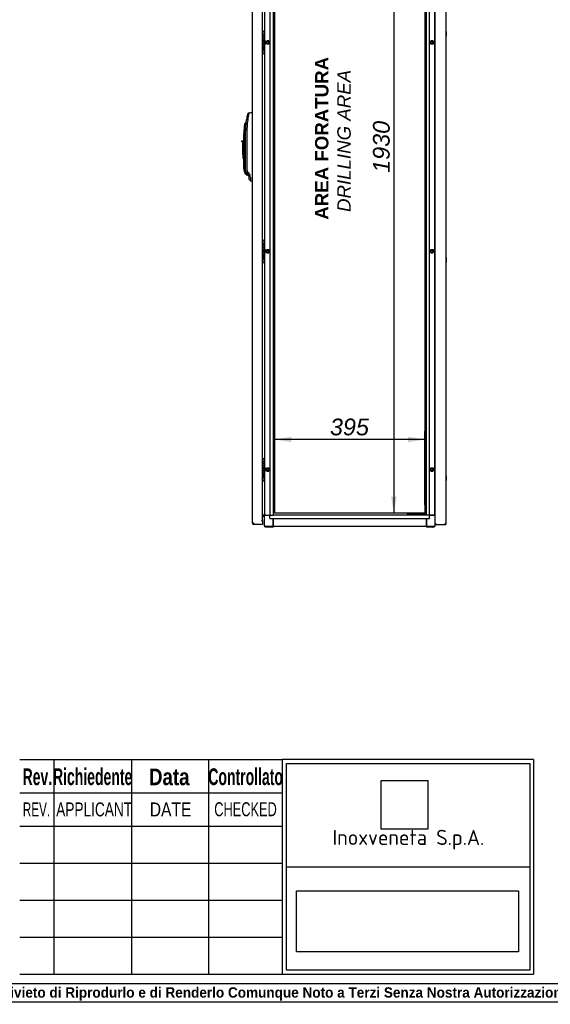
# Model space of a CAD drawing. Extents: x -15 to 412, y 11 to 308.
# Tile 2 of 10: x 115 to 203, y 11 to 173. Entities that reach past the tile are written whole.
import ezdxf
from ezdxf.lldxf.tags import DXFTag

# ---------------------------------------------------------------- set-up
doc = ezdxf.new("R2010")
doc.units = 0
doc.layers.get('0').update_dxf_attribs({"linetype": 'CONTINUOUS'})
for name, color, linetype in [('_TRANSLATION', 7, 'CONTINUOUS'), ('AE00198_03', 7, 'CONTINUOUS'), ('AE00219_00', 7, 'CONTINUOUS'), ('AE00219_03', 7, 'CONTINUOUS'), ('AE00368_00', 7, 'CONTINUOUS'), ('AE00500_10', 7, 'CONTINUOUS'), ('AE00992_10', 7, 'CONTINUOUS'), ('DEFAULT', 7, 'CONTINUOUS'), ('DV2__TRANSLATION', 7, 'CONTINUOUS'), ('F0000000_27', 7, 'CONTINUOUS'), ('F0000000_28', 7, 'CONTINUOUS'), ('F0000001_24', 7, 'CONTINUOUS'), ('M0000000_06', 7, 'CONTINUOUS'), ('M0000000_14', 7, 'CONTINUOUS'), ('M0000000_44', 7, 'CONTINUOUS'), ('M0000000_53', 7, 'CONTINUOUS'), ('M0000000_56', 7, 'CONTINUOUS')]:
    doc.layers.add(name, color=color, linetype=linetype)
doc.styles.add('SEACAD_ARIAL', font='arial.ttf')
doc.styles.add('SEACAD_ARIAL_NARROW', font='ARIALN.TTF', dxfattribs={"width": 0.8})
doc.styles.add('SEACAD_ARIALB', font='arialbd.ttf', dxfattribs={"width": 0.9})
doc.styles.add('SEACAD_ARIALI', font='ariali.ttf')
tags = doc.linetypes.add('CENTER2', pattern=[28.575, 19.05, -3.175, 3.175, -3.175]).pattern_tags.tags
tags[10:11] = [DXFTag(74, 4), DXFTag(75, 0), DXFTag(340, '0'), DXFTag(46, 0.0), DXFTag(50, 0.0), DXFTag(44, 0.0), DXFTag(45, 0.0)]
tags[8:9] = [DXFTag(74, 4), DXFTag(75, 0), DXFTag(340, '0'), DXFTag(46, 0.0), DXFTag(50, 0.0), DXFTag(44, 0.0), DXFTag(45, 0.0)]
tags[6:7] = [DXFTag(74, 4), DXFTag(75, 0), DXFTag(340, '0'), DXFTag(46, 0.0), DXFTag(50, 0.0), DXFTag(44, 0.0), DXFTag(45, 0.0)]
tags[4:5] = [DXFTag(74, 4), DXFTag(75, 0), DXFTag(340, '0'), DXFTag(46, 0.0), DXFTag(50, 0.0), DXFTag(44, 0.0), DXFTag(45, 0.0)]
doc.dimstyles.new('ISO', dxfattribs={"dimtxt": 2.75, "dimasz": 2.75, "dimexe": 1.375, "dimexo": 1.375, "dimgap": 0.6875, "dimtad": 1, "dimdec": 1, "dimlfac": 16, "dimtxsty": 'SEACAD_ARIAL', "dimblk1": '_SE_FILLED', "dimblk2": '_SE_FILLED', "dimsah": 1, "dimcen": 1.375, "dimazin": 3, "dimtfac": 0.7, "dimtdec": 3, "dimtmove": 0, "dimatfit": 3})
picture_1 = doc.add_image_def('image1.jpg', size_in_pixel=(55, 57))
picture_2 = doc.add_image_def('image2.bmp', size_in_pixel=(138, 38))

# ---------------------------------------------------------------- blocks, each defined once
blk = doc.blocks.new('SE1')
at = {"layer": 'AE00198_03', "color": 7, "linetype": 'CONTINUOUS'}
for p, q in [((155.37, 170.63), (155.37, 170.17)), ((155.41, 170.63), (155.37, 170.63)), ((155.37, 167.61), (155.37, 167.16)), ((155.37, 167.16), (155.41, 167.16)), ((155.37, 136.25), (155.37, 135.8)), ((155.41, 136.25), (155.37, 136.25)), ((155.37, 133.24), (155.37, 132.78)), ((155.37, 132.78), (155.41, 132.78)), ((155.37, 100.31), (155.37, 99.86)), ((155.41, 100.31), (155.37, 100.31)), ((155.37, 97.3), (155.37, 96.85)), ((155.37, 96.85), (155.41, 96.85))]:
    blk.add_line(p, q, dxfattribs=at)
for centre, start, end in [((155.7, 170.26), 132.1747, 135.145), ((155.7, 167.53), 224.855, 227.8253), ((155.7, 135.88), 132.1747, 135.145), ((155.7, 133.15), 224.855, 227.8253), ((155.7, 99.94), 132.1747, 135.145), ((155.7, 97.22), 224.855, 227.8253)]:
    blk.add_arc(centre, 0.5, start, end, dxfattribs=at)
at = {"layer": 'AE00219_00', "color": 7, "linetype": 'CONTINUOUS'}
for p, q in [((179.64, 91.11), (179.66, 91.09)), ((180.04, 91.09), (179.66, 91.09)), ((179.66, 91.09), (179.66, 91.08)), ((180.04, 91.09), (180.06, 91.11)), ((180.04, 91.08), (180.04, 91.09)), ((181.2, 91.11), (181.22, 91.09)), ((181.6, 91.09), (181.22, 91.09)), ((181.22, 91.09), (181.22, 91.08)), ((181.6, 91.09), (181.62, 91.11)), ((181.6, 91.08), (181.6, 91.09))]:
    blk.add_line(p, q, dxfattribs=at)
at = {"layer": 'AE00219_03', "color": 7, "linetype": 'CONTINUOUS'}
for p, q in [((185.61, 170.67), (185.6, 170.67)), ((185.61, 169.92), (185.61, 170.67)), ((185.6, 169.92), (185.61, 169.92)), ((185.61, 133.49), (185.6, 133.49)), ((185.61, 132.74), (185.61, 133.49)), ((185.6, 132.74), (185.61, 132.74)), ((185.61, 97.55), (185.6, 97.55)), ((185.61, 96.8), (185.61, 97.55)), ((185.6, 96.8), (185.61, 96.8))]:
    blk.add_line(p, q, dxfattribs=at)
at = {"layer": 'AE00368_00', "color": 7, "linetype": 'CONTINUOUS'}
for p, q in [((179.26, 91.11), (179.21, 91.11)), ((179.21, 91.11), (179.21, 91.08)), ((180.49, 91.08), (180.49, 91.11)), ((180.77, 91.11), (180.77, 91.08)), ((182.05, 91.08), (182.05, 91.11))]:
    blk.add_line(p, q, dxfattribs=at)
for centre, radius, start, end in [((179.45, 91.07), 0.0438, 16.6015, 90), ((180.25, 91.07), 0.0437, 90, 163.3985), ((181.01, 91.07), 0.0438, 16.6015, 90), ((181.81, 91.07), 0.0437, 90, 163.3985)]:
    blk.add_arc(centre, radius, start, end, dxfattribs=at)
at = {"layer": 'AE00500_10', "color": 7, "linetype": 'CONTINUOUS'}
for p, q in [((183.72, 170.59), (183.76, 170.59)), ((155.85, 168.89), (156.02, 169.18)), ((156.02, 168.6), (155.85, 168.89)), ((155.92, 168.89), (156.06, 169.13)), ((156.06, 168.66), (155.92, 168.89)), ((156.03, 169.19), (156.36, 169.19)), ((156.36, 168.6), (156.03, 168.6)), ((156.06, 169.13), (156.33, 169.13)), ((156.33, 168.66), (156.06, 168.66)), ((156.33, 169.13), (156.46, 168.89)), ((156.46, 168.89), (156.33, 168.66)), ((156.36, 169.18), (156.53, 168.89)), ((156.53, 168.89), (156.36, 168.6)), ((182.85, 168.89), (183.02, 169.18)), ((183.02, 168.6), (182.85, 168.89)), ((182.92, 168.89), (183.06, 169.13)), ((183.06, 168.66), (182.92, 168.89)), ((183.03, 169.19), (183.36, 169.19)), ((183.36, 168.6), (183.03, 168.6)), ((183.06, 169.13), (183.33, 169.13)), ((183.33, 168.66), (183.06, 168.66)), ((183.33, 169.13), (183.46, 168.89)), ((183.46, 168.89), (183.33, 168.66)), ((183.36, 169.18), (183.53, 168.89)), ((183.53, 168.89), (183.36, 168.6)), ((183.76, 170), (183.72, 170)), ((183.72, 167.78), (183.76, 167.78)), ((183.76, 167.19), (183.72, 167.19)), ((183.72, 136.22), (183.76, 136.22)), ((155.85, 134.52), (156.02, 134.81)), ((155.92, 134.52), (156.06, 134.75)), ((156.03, 134.81), (156.36, 134.81)), ((156.06, 134.75), (156.33, 134.75)), ((156.33, 134.75), (156.46, 134.52)), ((156.36, 134.81), (156.53, 134.52)), ((182.85, 134.52), (183.02, 134.81)), ((182.92, 134.52), (183.06, 134.75)), ((183.03, 134.81), (183.36, 134.81)), ((183.06, 134.75), (183.33, 134.75)), ((183.33, 134.75), (183.46, 134.52)), ((183.36, 134.81), (183.53, 134.52)), ((183.76, 135.63), (183.72, 135.63)), ((156.02, 134.22), (155.85, 134.52)), ((156.06, 134.28), (155.92, 134.52)), ((156.36, 134.22), (156.03, 134.22)), ((156.33, 134.28), (156.06, 134.28)), ((156.46, 134.52), (156.33, 134.28)), ((156.53, 134.52), (156.36, 134.22)), ((183.02, 134.22), (182.85, 134.52)), ((183.06, 134.28), (182.92, 134.52)), ((183.36, 134.22), (183.03, 134.22)), ((183.33, 134.28), (183.06, 134.28)), ((183.46, 134.52), (183.33, 134.28)), ((183.53, 134.52), (183.36, 134.22)), ((183.72, 133.4), (183.76, 133.4)), ((183.76, 132.82), (183.72, 132.82)), ((155.85, 98.58), (156.02, 98.87)), ((156.03, 98.87), (156.36, 98.87)), ((156.36, 98.87), (156.53, 98.58)), ((182.85, 98.58), (183.02, 98.87)), ((183.03, 98.87), (183.36, 98.87)), ((183.36, 98.87), (183.53, 98.58)), ((183.72, 100.28), (183.76, 100.28)), ((183.76, 99.69), (183.72, 99.69)), ((156.02, 98.29), (155.85, 98.58)), ((155.92, 98.58), (156.06, 98.81)), ((156.06, 98.35), (155.92, 98.58)), ((156.36, 98.29), (156.03, 98.29)), ((156.06, 98.81), (156.33, 98.81)), ((156.33, 98.35), (156.06, 98.35)), ((156.33, 98.81), (156.46, 98.58)), ((156.46, 98.58), (156.33, 98.35)), ((156.53, 98.58), (156.36, 98.29)), ((183.02, 98.29), (182.85, 98.58)), ((182.92, 98.58), (183.06, 98.81)), ((183.06, 98.35), (182.92, 98.58)), ((183.36, 98.29), (183.03, 98.29)), ((183.06, 98.81), (183.33, 98.81)), ((183.33, 98.35), (183.06, 98.35)), ((183.33, 98.81), (183.46, 98.58)), ((183.46, 98.58), (183.33, 98.35)), ((183.53, 98.58), (183.36, 98.29)), ((183.72, 97.47), (183.76, 97.47)), ((183.76, 96.88), (183.72, 96.88))]:
    blk.add_line(p, q, dxfattribs=at)
for centre in [(156.19, 168.89), (183.19, 168.89), (156.19, 134.52), (183.19, 134.52), (156.19, 98.58), (183.19, 98.58)]:
    blk.add_circle(centre, 0.154, dxfattribs=at)
for centre, radius, start, end in [((155.86, 168.89), 0.00312, 150, 210), ((156.19, 168.89), 0.188, 75, 15), ((156.03, 169.18), 0.00312, 90, 150), ((156.03, 168.6), 0.00312, 210, 270), ((156.36, 169.18), 0.00312, 30, 90), ((156.36, 168.6), 0.00312, 270, 330), ((156.53, 168.89), 0.00312, 330, 30), ((182.86, 168.89), 0.00312, 150, 210), ((183.19, 168.89), 0.188, 75, 15), ((183.03, 169.18), 0.00312, 90, 150), ((183.03, 168.6), 0.00312, 210, 270), ((183.36, 169.18), 0.00312, 30, 90), ((183.36, 168.6), 0.00312, 270, 330), ((183.53, 168.89), 0.00312, 330, 30), ((156.19, 134.52), 0.188, 75, 15), ((156.03, 134.81), 0.00312, 90, 150), ((156.36, 134.81), 0.00312, 30, 90), ((183.19, 134.52), 0.188, 75, 15), ((183.03, 134.81), 0.00312, 90, 150), ((183.36, 134.81), 0.00312, 30, 90), ((155.86, 134.52), 0.00313, 150, 210), ((156.03, 134.23), 0.00312, 210, 270), ((156.36, 134.23), 0.00312, 270, 330), ((156.53, 134.52), 0.00313, 330, 30), ((182.86, 134.52), 0.00312, 150, 210), ((183.03, 134.23), 0.00312, 210, 270), ((183.36, 134.23), 0.00312, 270, 330), ((183.53, 134.52), 0.00312, 330, 30), ((156.03, 98.87), 0.00312, 90, 150), ((156.36, 98.87), 0.00312, 30, 90), ((183.03, 98.87), 0.00313, 90, 150), ((183.36, 98.87), 0.00313, 30, 90), ((155.86, 98.58), 0.00312, 150, 210), ((156.19, 98.58), 0.188, 75, 15), ((156.03, 98.29), 0.00312, 210, 270), ((156.36, 98.29), 0.00312, 270, 330), ((156.53, 98.58), 0.00312, 330, 30), ((182.86, 98.58), 0.00313, 150, 210), ((183.19, 98.58), 0.188, 75, 15), ((183.03, 98.29), 0.00312, 210, 270), ((183.36, 98.29), 0.00313, 270, 330), ((183.53, 98.58), 0.00312, 330, 30)]:
    blk.add_arc(centre, radius, start, end, dxfattribs=at)
at = {"layer": 'AE00992_10', "color": 7, "linetype": 'CONTINUOUS'}
for p, q in [((153.06, 157.28), (152.85, 157.09)), ((153.67, 157.3), (153.69, 157.3)), ((152.6, 155.69), (152.41, 155.54)), ((152.57, 154.98), (152.7, 156.21)), ((152.65, 155.69), (152.6, 155.69)), ((152.91, 156.18), (152.7, 156.21)), ((152.5, 154.89), (152.32, 154.91)), ((152.54, 153.86), (152.57, 154.89)), ((152.57, 154.89), (152.57, 154.98)), ((151.94, 152.55), (151.94, 152.67)), ((151.94, 152.67), (152.1, 152.67)), ((152.1, 152.55), (151.94, 152.55)), ((152.1, 152.67), (152.26, 152.67)), ((152.1, 152.67), (152.1, 152.55)), ((152.1, 150.42), (152.1, 152.55)), ((152.26, 152.67), (152.26, 153.86)), ((152.26, 152.67), (152.26, 150.42)), ((152.44, 153.86), (152.44, 148.09)), ((152.54, 148.09), (152.54, 153.86)), ((152.75, 153.86), (152.75, 148.09)), ((152.1, 150.42), (152.1, 149.86)), ((152.26, 150.42), (152.1, 150.42)), ((152.1, 149.86), (152.26, 149.86)), ((152.26, 150.42), (152.26, 150.38)), ((152.26, 148.09), (152.26, 150.38)), ((152.62, 147.2), (152.48, 147.37)), ((152.62, 147.2), (152.75, 147.08)), ((152.72, 147.43), (152.73, 147.43)), ((152.79, 147.34), (152.73, 147.43)), ((152.75, 147.08), (153.07, 146.94)), ((152.77, 147.32), (152.83, 147.29)), ((152.96, 147.47), (152.79, 147.34)), ((152.97, 147.09), (152.79, 147.34)), ((152.96, 147.47), (153.15, 147.22)), ((153.15, 147.22), (152.97, 147.09)), ((153.07, 146.96), (152.97, 147.09)), ((153.24, 147.07), (153.07, 146.96)), ((153.13, 146.35), (153.13, 146.78)), ((153.34, 146.66), (153.13, 146.78)), ((153.13, 146.35), (153.35, 146.12)), ((153.15, 147.22), (153.24, 147.07)), ((153.35, 146.12), (153.35, 146.12)), ((153.69, 146.11), (153.67, 146.11))]:
    blk.add_line(p, q, dxfattribs=at)
for centre, radius, start, end in [((170.53, 154.41), 17.7, 170.6918, 174.277), ((167.4, 153.56), 14.95, 171.7754, 174.8738), ((169.61, 153.86), 17.07, 173.6973, 173.7967), ((169.61, 153.86), 17.07, 169.0809, 172.0958), ((169.58, 153.86), 16.83, 172.0905, 180.0053), ((161.32, 153.86), 9.06, 173.3301, 180), ((161.32, 153.86), 9.06, 169.3078, 173.3301), ((161.32, 153.86), 8.87, 173.3301, 180), ((153.51, 148.09), 1.25, 180, 214.7721), ((153.51, 148.09), 1.06, 180, 226.2292), ((153.78, 148.09), 1.03, 180.0222, 216.789), ((152.41, 146.19), 1.19, 72.2752, 86.6201), ((152.82, 146.78), 0.313, 359.9994, 36.8112), ((152.55, 146.67), 0.792, 359.3937, 29.8475), ((166.8, 146.46), 13.46, 179.1395, 181.4422)]:
    blk.add_arc(centre, radius, start, end, dxfattribs=at)
for centre, major_axis, start_param, end_param in [((153.71, 156.2), (31.34, 1.09), 1.570796, 1.590473), ((153.71, 147.2), (31.34, -1.09), 4.701927, 4.712389)]:
    blk.add_ellipse(centre, major_axis=major_axis, ratio=0.034878, start_param=start_param, end_param=end_param, dxfattribs=at)
for points, degree, knots in [([(152.72, 147.43), (152.63, 147.58), (152.59, 147.75), (152.54, 147.92), (152.54, 148.09)], 2, [0, 0, 0, 0.5, 0.5, 1, 1, 1]), ([(153, 147.06), (153, 147.05), (153, 147.05), (153.01, 147.04), (153.02, 147.03), (153.02, 147.02), (153.03, 147.01), (153.03, 147), (153.04, 146.99), (153.04, 146.99), (153.05, 146.98), (153.05, 146.97), (153.05, 146.97), (153.06, 146.96), (153.06, 146.96), (153.06, 146.95), (153.06, 146.95), (153.07, 146.95), (153.07, 146.95), (153.07, 146.95), (153.07, 146.94), (153.07, 146.94), (153.07, 146.94)], 3, [0, 0, 0, 0, 0.0259325, 0.051743, 0.0774354, 0.1030134, 0.128481, 0.1538419, 0.1791003, 0.2042602, 0.2293255, 0.2543005, 0.2791893, 0.303996, 0.328725, 0.3533805, 0.3779669, 0.4024885, 0.4269496, 0.4513548, 0.4757085, 0.5000152, 0.5000152, 0.5000152, 0.5000152])]:
    blk.add_open_spline(points, degree=degree, knots=knots, dxfattribs=at)
at = {"layer": 'DV2__TRANSLATION', "color": 7, "linetype": 'CENTER2'}
for p, q in [((157.35, 91.39), (157.35, 212.02)), ((182.04, 212.02), (182.04, 91.39)), ((182.04, 91.39), (157.35, 91.39))]:
    blk.add_line(p, q, dxfattribs=at)
at = {"layer": 'F0000000_27', "color": 7, "linetype": 'CONTINUOUS'}
for p, q in [((183.76, 89.61), (183.76, 213.8)), ((185.6, 89.69), (185.6, 213.72)), ((183.76, 89.61), (183.85, 89.61)), ((183.76, 89.52), (183.76, 89.61)), ((183.76, 89.61), (183.85, 89.61)), ((183.76, 89.52), (183.85, 89.52)), ((183.85, 89.61), (183.93, 89.69)), ((183.85, 89.61), (183.93, 89.69)), ((183.85, 89.52), (183.85, 89.61)), ((183.85, 89.52), (185.42, 89.52)), ((185.42, 89.69), (185.6, 89.69)), ((185.42, 89.52), (185.42, 89.52))]:
    blk.add_line(p, q, dxfattribs=at)
for centre, radius, start, end in [((185.42, 89.69), 0.175, 270, 360), ((174.55, 89.68), 10.87, 359.1297, 0.0518)]:
    blk.add_arc(centre, radius, start, end, dxfattribs=at)
at = {"layer": 'F0000000_28', "color": 7, "linetype": 'CONTINUOUS'}
for p, q in [((153.69, 89.77), (153.69, 213.64)), ((155.35, 90.14), (155.35, 213.27)), ((153.94, 89.77), (153.69, 89.77)), ((155.35, 89.52), (153.94, 89.52)), ((153.94, 89.52), (153.94, 89.52)), ((155.19, 90.14), (155.19, 90.14)), ((155.19, 90.14), (155.19, 90.14)), ((155.19, 90.14), (155.35, 90.14)), ((155.35, 90.14), (155.19, 90.14)), ((155.35, 90.14), (155.35, 89.77)), ((155.35, 89.77), (155.35, 89.52))]:
    blk.add_line(p, q, dxfattribs=at)
blk.add_arc((153.94, 89.77), 0.25, 180, 270, dxfattribs=at)
blk.add_open_spline([(153.94, 89.52), (153.94, 89.52), (153.94, 89.52), (153.94, 89.52), (153.94, 89.53), (153.94, 89.53), (153.94, 89.54), (153.94, 89.55), (153.94, 89.56), (153.94, 89.57), (153.94, 89.58), (153.94, 89.6), (153.94, 89.61), (153.94, 89.63), (153.94, 89.65), (153.94, 89.66), (153.94, 89.68), (153.94, 89.69), (153.94, 89.72), (153.94, 89.74), (153.94, 89.76), (153.94, 89.77)], degree=3, knots=[0, 0, 0, 0, 0.0625, 0.125, 0.1875, 0.25, 0.25, 0.3125, 0.375, 0.4375, 0.5, 0.5, 0.5625, 0.625, 0.6875, 0.75, 0.75, 0.8125, 0.875, 0.9375, 1, 1, 1, 1], dxfattribs=at)
at = {"layer": 'F0000001_24', "color": 7, "linetype": 'CONTINUOUS'}
for p, q in [((155.41, 170.69), (155.41, 170.7)), ((155.41, 170.18), (155.41, 170.69)), ((155.44, 170.74), (155.63, 170.74)), ((155.66, 170.7), (155.66, 170.69)), ((155.66, 170.69), (155.66, 170.18)), ((155.35, 170.17), (155.63, 170.17)), ((155.37, 169.35), (155.35, 169.35)), ((155.35, 169.34), (155.37, 169.34)), ((155.37, 169.1), (155.35, 169.1)), ((155.35, 169.08), (155.37, 169.08)), ((155.37, 168.85), (155.35, 168.85)), ((155.35, 168.83), (155.37, 168.83)), ((155.5, 168.78), (155.35, 168.78)), ((155.35, 168.76), (155.39, 168.76)), ((155.41, 170.17), (155.41, 170.18)), ((155.42, 169.74), (155.41, 169.74)), ((155.41, 169.74), (155.41, 169.73)), ((155.41, 169.73), (155.42, 169.73)), ((155.44, 168.76), (155.5, 168.76)), ((155.5, 168.76), (155.5, 168.78)), ((155.66, 170.18), (155.66, 170.14)), ((155.66, 170.14), (155.66, 167.64)), ((155.63, 167.61), (155.35, 167.61)), ((155.37, 168.44), (155.37, 168.19)), ((155.37, 168.19), (155.37, 168.19)), ((155.37, 168.19), (155.38, 168.19)), ((155.38, 168.21), (155.38, 168.44)), ((155.41, 167.6), (155.41, 167.61)), ((155.41, 167.09), (155.41, 167.6)), ((155.41, 167.08), (155.41, 167.09)), ((155.44, 167.05), (155.63, 167.05)), ((155.54, 168.11), (155.54, 168.15)), ((155.54, 167.83), (155.54, 167.86)), ((155.66, 167.64), (155.66, 167.6)), ((155.66, 167.6), (155.66, 167.09)), ((155.66, 167.09), (155.66, 167.08)), ((155.41, 136.32), (155.41, 136.33)), ((155.41, 135.81), (155.41, 136.32)), ((155.44, 136.36), (155.63, 136.36)), ((155.66, 136.33), (155.66, 136.32)), ((155.66, 136.32), (155.66, 135.81)), ((155.35, 135.8), (155.63, 135.8)), ((155.37, 134.98), (155.35, 134.98)), ((155.35, 134.96), (155.37, 134.96)), ((155.37, 134.73), (155.35, 134.73)), ((155.35, 134.71), (155.37, 134.71)), ((155.41, 135.8), (155.41, 135.81)), ((155.42, 135.37), (155.41, 135.37)), ((155.41, 135.37), (155.41, 135.35)), ((155.41, 135.35), (155.42, 135.35)), ((155.66, 135.81), (155.66, 135.77)), ((155.66, 135.77), (155.66, 133.27)), ((155.37, 134.48), (155.35, 134.48)), ((155.35, 134.46), (155.37, 134.46)), ((155.5, 134.4), (155.35, 134.4)), ((155.35, 134.39), (155.39, 134.39)), ((155.63, 133.24), (155.35, 133.24)), ((155.37, 134.07), (155.37, 133.82)), ((155.37, 133.82), (155.37, 133.82)), ((155.37, 133.82), (155.38, 133.82)), ((155.38, 133.83), (155.38, 134.07)), ((155.41, 133.23), (155.41, 133.24)), ((155.41, 132.72), (155.41, 133.23)), ((155.44, 134.39), (155.5, 134.39)), ((155.5, 134.39), (155.5, 134.4)), ((155.54, 133.74), (155.54, 133.77)), ((155.54, 133.46), (155.54, 133.49)), ((155.66, 133.27), (155.66, 133.23)), ((155.66, 133.23), (155.66, 132.72)), ((155.41, 132.7), (155.41, 132.72)), ((155.44, 132.67), (155.63, 132.67)), ((155.66, 132.72), (155.66, 132.7)), ((155.35, 99.86), (155.63, 99.86)), ((155.37, 99.04), (155.35, 99.04)), ((155.35, 99.02), (155.37, 99.02)), ((155.41, 100.38), (155.41, 100.39)), ((155.41, 99.87), (155.41, 100.38)), ((155.41, 99.86), (155.41, 99.87)), ((155.42, 99.43), (155.41, 99.43)), ((155.41, 99.43), (155.41, 99.41)), ((155.41, 99.41), (155.42, 99.41)), ((155.44, 100.42), (155.63, 100.42)), ((155.66, 100.39), (155.66, 100.38)), ((155.66, 100.38), (155.66, 99.87)), ((155.66, 99.87), (155.66, 99.83)), ((155.66, 99.83), (155.66, 97.33)), ((155.37, 98.79), (155.35, 98.79)), ((155.35, 98.77), (155.37, 98.77)), ((155.37, 98.54), (155.35, 98.54)), ((155.35, 98.52), (155.37, 98.52)), ((155.5, 98.47), (155.35, 98.47)), ((155.35, 98.45), (155.39, 98.45)), ((155.63, 97.3), (155.35, 97.3)), ((155.37, 98.13), (155.37, 97.88)), ((155.37, 97.88), (155.37, 97.88)), ((155.37, 97.88), (155.38, 97.88)), ((155.38, 97.9), (155.38, 98.13)), ((155.41, 97.29), (155.41, 97.3)), ((155.41, 96.78), (155.41, 97.29)), ((155.44, 98.45), (155.5, 98.45)), ((155.5, 98.45), (155.5, 98.47)), ((155.54, 97.8), (155.54, 97.83)), ((155.54, 97.52), (155.54, 97.55)), ((155.66, 97.33), (155.66, 97.29)), ((155.66, 97.29), (155.66, 96.78)), ((155.41, 96.77), (155.41, 96.78)), ((155.44, 96.74), (155.63, 96.74)), ((155.66, 96.78), (155.66, 96.77))]:
    blk.add_line(p, q, dxfattribs=at)
for centre in [(155.5, 167.99), (155.5, 133.61), (155.5, 97.68)]:
    blk.add_circle(centre, 0.0385, dxfattribs=at)
for centre, radius, start, end in [((155.44, 170.7), 0.0312, 90, 180), ((155.63, 170.7), 0.0312, 0, 90), ((155.63, 170.14), 0.0312, 0, 90), ((155.25, 167.98), 0.143, 313.1112, 335.4085), ((155.51, 168), 0.143, 131.3534, 155.4085), ((155.44, 167.08), 0.0313, 180, 270), ((155.63, 167.64), 0.0312, 270, 0), ((155.63, 167.08), 0.0313, 270, 0), ((155.44, 136.33), 0.0313, 90, 180), ((155.63, 136.33), 0.0313, 0, 90), ((155.63, 135.77), 0.0313, 0, 90), ((155.25, 133.6), 0.143, 313.1112, 335.4085), ((155.51, 133.62), 0.143, 131.3534, 155.4085), ((155.63, 133.27), 0.0312, 270, 0), ((155.44, 132.7), 0.0312, 180, 270), ((155.63, 132.7), 0.0313, 270, 0), ((155.44, 100.39), 0.0313, 90, 180), ((155.63, 100.39), 0.0313, 0, 90), ((155.63, 99.83), 0.0313, 0, 90), ((155.25, 97.66), 0.143, 313.1112, 335.4085), ((155.51, 97.69), 0.143, 131.3534, 155.4085), ((155.63, 97.33), 0.0312, 270, 0), ((155.44, 96.77), 0.0313, 180, 270), ((155.63, 96.77), 0.0313, 270, 0)]:
    blk.add_arc(centre, radius, start, end, dxfattribs=at)
for points, knots in [([(155.42, 169.73), (155.48, 169.75), (155.5, 169.81), (155.5, 169.85), (155.5, 169.92), (155.46, 169.99), (155.37, 169.99), (155.36, 169.99), (155.36, 169.99), (155.35, 169.98)], [0, 0, 0, 0, 0.2499787, 0.2499787, 0.2499787, 0.4999858, 0.4999858, 0.4999858, 0.518742, 0.518742, 0.518742, 0.518742]), ([(155.35, 169.97), (155.36, 169.97), (155.36, 169.97), (155.37, 169.97), (155.45, 169.97), (155.48, 169.91), (155.48, 169.85)], [0.6361807, 0.6361807, 0.6361807, 0.6361807, 0.6652315, 0.6652315, 0.6652315, 1, 1, 1, 1]), ([(155.5, 169.54), (155.5, 169.6), (155.46, 169.67), (155.37, 169.67), (155.36, 169.67), (155.36, 169.67), (155.35, 169.67)], [0, 0, 0, 0, 0.3333333, 0.3333333, 0.3333333, 0.3583413, 0.3583413, 0.3583413, 0.3583413]), ([(155.35, 169.65), (155.36, 169.65), (155.36, 169.65), (155.37, 169.65), (155.45, 169.65), (155.48, 169.59), (155.48, 169.54), (155.48, 169.48), (155.45, 169.42), (155.37, 169.42)], [0.4783249, 0.4783249, 0.4783249, 0.4783249, 0.5, 0.5, 0.5, 0.75, 0.75, 0.75, 1, 1, 1, 1]), ([(155.35, 169.4), (155.36, 169.4), (155.36, 169.4), (155.37, 169.4), (155.46, 169.4), (155.5, 169.47), (155.5, 169.54)], [0.4183676, 0.4183676, 0.4183676, 0.4183676, 0.5, 0.5, 0.5, 1, 1, 1, 1]), ([(155.35, 168.51), (155.36, 168.51), (155.36, 168.51), (155.37, 168.51), (155.46, 168.51), (155.5, 168.58), (155.5, 168.65)], [0.4183715, 0.4183715, 0.4183715, 0.4183715, 0.5, 0.5, 0.5, 1, 1, 1, 1]), ([(155.42, 169.09), (155.48, 169.12), (155.5, 169.17), (155.5, 169.22), (155.5, 169.28), (155.46, 169.35), (155.37, 169.35)], [0, 0, 0, 0, 0.500028, 0.500028, 0.500028, 1, 1, 1, 1]), ([(155.37, 169.34), (155.45, 169.34), (155.48, 169.27), (155.48, 169.22), (155.48, 169.16), (155.45, 169.1), (155.37, 169.1)], [0, 0, 0, 0, 0.333291, 0.333291, 0.333291, 1, 1, 1, 1]), ([(155.37, 169.08), (155.45, 169.08), (155.48, 169.02), (155.48, 168.97), (155.48, 168.91), (155.45, 168.85), (155.37, 168.85)], [0, 0, 0, 0, 0.670744, 0.670744, 0.670744, 1, 1, 1, 1]), ([(155.39, 168.76), (155.45, 168.75), (155.48, 168.7), (155.48, 168.65), (155.48, 168.59), (155.45, 168.53), (155.37, 168.53)], [0, 0, 0, 0, 0.5, 0.5, 0.5, 1, 1, 1, 1]), ([(155.5, 168.32), (155.5, 168.39), (155.46, 168.46), (155.37, 168.46), (155.36, 168.46), (155.36, 168.46), (155.35, 168.46)], [0, 0, 0, 0, 0.3336663, 0.3336663, 0.3336663, 0.3587055, 0.3587055, 0.3587055, 0.3587055]), ([(155.38, 168.44), (155.45, 168.43), (155.48, 168.38), (155.48, 168.32), (155.48, 168.27), (155.45, 168.22), (155.38, 168.21)], [0, 0, 0, 0, 0.5, 0.5, 0.5, 1, 1, 1, 1]), ([(155.38, 167.92), (155.41, 167.86), (155.47, 167.83), (155.53, 167.83), (155.53, 167.83), (155.53, 167.83), (155.54, 167.83)], [0, 0, 0, 0, 0.5, 0.5, 0.5, 1, 1, 1, 1]), ([(155.54, 167.86), (155.53, 167.86), (155.53, 167.86), (155.53, 167.86), (155.47, 167.86), (155.4, 167.9), (155.4, 167.99), (155.4, 168.03), (155.41, 168.06), (155.44, 168.08), (155.46, 168.1), (155.49, 168.11), (155.53, 168.11), (155.53, 168.11), (155.53, 168.11), (155.54, 168.11)], [0, 0, 0, 0, 0.2, 0.2, 0.2, 0.4, 0.4, 0.4, 0.6, 0.6, 0.6, 0.8, 0.8, 0.8, 1, 1, 1, 1]), ([(155.54, 168.15), (155.53, 168.15), (155.53, 168.15), (155.53, 168.15), (155.48, 168.15), (155.45, 168.13), (155.42, 168.11)], [0, 0, 0, 0, 0.5, 0.5, 0.5, 1, 1, 1, 1]), ([(155.35, 135.59), (155.36, 135.59), (155.36, 135.59), (155.37, 135.59), (155.45, 135.59), (155.48, 135.53), (155.48, 135.48)], [0.6361807, 0.6361807, 0.6361807, 0.6361807, 0.6652315, 0.6652315, 0.6652315, 1, 1, 1, 1]), ([(155.5, 135.16), (155.5, 135.23), (155.46, 135.3), (155.37, 135.3), (155.36, 135.3), (155.36, 135.29), (155.35, 135.29)], [0, 0, 0, 0, 0.3333333, 0.3333333, 0.3333333, 0.3583413, 0.3583413, 0.3583413, 0.3583413]), ([(155.35, 135.28), (155.36, 135.28), (155.36, 135.28), (155.37, 135.28), (155.45, 135.28), (155.48, 135.22), (155.48, 135.16), (155.48, 135.11), (155.45, 135.05), (155.37, 135.05)], [0.4783249, 0.4783249, 0.4783249, 0.4783249, 0.5, 0.5, 0.5, 0.75, 0.75, 0.75, 1, 1, 1, 1]), ([(155.35, 135.03), (155.36, 135.03), (155.36, 135.03), (155.37, 135.03), (155.46, 135.03), (155.5, 135.1), (155.5, 135.16)], [0.4183676, 0.4183676, 0.4183676, 0.4183676, 0.5, 0.5, 0.5, 1, 1, 1, 1]), ([(155.42, 135.35), (155.48, 135.37), (155.5, 135.43), (155.5, 135.48), (155.5, 135.54), (155.46, 135.61), (155.37, 135.61), (155.37, 135.61), (155.36, 135.61), (155.36, 135.61)], [0, 0, 0, 0, 0.2499787, 0.2499787, 0.2499787, 0.4999858, 0.4999858, 0.4999858, 0.5070186, 0.5070186, 0.5070186, 0.5070186]), ([(155.42, 134.72), (155.48, 134.74), (155.5, 134.8), (155.5, 134.84), (155.5, 134.91), (155.46, 134.98), (155.37, 134.98)], [0, 0, 0, 0, 0.500028, 0.500028, 0.500028, 1, 1, 1, 1]), ([(155.37, 134.96), (155.45, 134.96), (155.48, 134.9), (155.48, 134.84), (155.48, 134.79), (155.45, 134.73), (155.37, 134.73)], [0, 0, 0, 0, 0.333291, 0.333291, 0.333291, 1, 1, 1, 1]), ([(155.37, 134.71), (155.45, 134.71), (155.48, 134.65), (155.48, 134.59), (155.48, 134.54), (155.45, 134.48), (155.37, 134.48)], [0, 0, 0, 0, 0.670744, 0.670744, 0.670744, 1, 1, 1, 1]), ([(155.35, 134.14), (155.36, 134.14), (155.36, 134.14), (155.37, 134.14), (155.46, 134.14), (155.5, 134.21), (155.5, 134.27)], [0.4183715, 0.4183715, 0.4183715, 0.4183715, 0.5, 0.5, 0.5, 1, 1, 1, 1]), ([(155.5, 133.95), (155.5, 134.02), (155.46, 134.08), (155.37, 134.08), (155.36, 134.08), (155.36, 134.08), (155.35, 134.08)], [0, 0, 0, 0, 0.3336663, 0.3336663, 0.3336663, 0.3587055, 0.3587055, 0.3587055, 0.3587055]), ([(155.39, 134.39), (155.45, 134.38), (155.48, 134.32), (155.48, 134.27), (155.48, 134.21), (155.45, 134.15), (155.37, 134.15)], [0, 0, 0, 0, 0.5, 0.5, 0.5, 1, 1, 1, 1]), ([(155.38, 134.07), (155.45, 134.06), (155.48, 134), (155.48, 133.95), (155.48, 133.9), (155.45, 133.84), (155.38, 133.83)], [0, 0, 0, 0, 0.5, 0.5, 0.5, 1, 1, 1, 1]), ([(155.38, 133.54), (155.41, 133.48), (155.47, 133.46), (155.53, 133.46), (155.53, 133.46), (155.53, 133.46), (155.54, 133.46)], [0, 0, 0, 0, 0.5, 0.5, 0.5, 1, 1, 1, 1]), ([(155.54, 133.49), (155.53, 133.49), (155.53, 133.49), (155.53, 133.49), (155.47, 133.49), (155.4, 133.53), (155.4, 133.61), (155.4, 133.65), (155.41, 133.68), (155.44, 133.71), (155.46, 133.73), (155.49, 133.74), (155.53, 133.74), (155.53, 133.74), (155.53, 133.74), (155.54, 133.74)], [0, 0, 0, 0, 0.2, 0.2, 0.2, 0.4, 0.4, 0.4, 0.6, 0.6, 0.6, 0.8, 0.8, 0.8, 1, 1, 1, 1]), ([(155.54, 133.77), (155.53, 133.77), (155.53, 133.77), (155.53, 133.77), (155.48, 133.77), (155.45, 133.76), (155.42, 133.73)], [0, 0, 0, 0, 0.5, 0.5, 0.5, 1, 1, 1, 1]), ([(155.42, 99.41), (155.48, 99.44), (155.5, 99.5), (155.5, 99.54), (155.5, 99.61), (155.46, 99.67), (155.37, 99.67), (155.36, 99.67), (155.36, 99.67), (155.35, 99.67)], [0, 0, 0, 0, 0.2499787, 0.2499787, 0.2499787, 0.4999858, 0.4999858, 0.4999858, 0.518742, 0.518742, 0.518742, 0.518742]), ([(155.35, 99.66), (155.36, 99.66), (155.36, 99.66), (155.37, 99.66), (155.45, 99.66), (155.48, 99.6), (155.48, 99.54)], [0.6361807, 0.6361807, 0.6361807, 0.6361807, 0.6652315, 0.6652315, 0.6652315, 1, 1, 1, 1]), ([(155.5, 99.22), (155.5, 99.29), (155.46, 99.36), (155.37, 99.36), (155.36, 99.36), (155.36, 99.36), (155.35, 99.36)], [0, 0, 0, 0, 0.3333333, 0.3333333, 0.3333333, 0.3583413, 0.3583413, 0.3583413, 0.3583413]), ([(155.35, 99.34), (155.36, 99.34), (155.36, 99.34), (155.37, 99.34), (155.45, 99.34), (155.48, 99.28), (155.48, 99.22), (155.48, 99.17), (155.45, 99.11), (155.37, 99.11)], [0.4783249, 0.4783249, 0.4783249, 0.4783249, 0.5, 0.5, 0.5, 0.75, 0.75, 0.75, 1, 1, 1, 1]), ([(155.35, 99.09), (155.36, 99.09), (155.36, 99.09), (155.37, 99.09), (155.46, 99.09), (155.5, 99.16), (155.5, 99.22)], [0.4183676, 0.4183676, 0.4183676, 0.4183676, 0.5, 0.5, 0.5, 1, 1, 1, 1]), ([(155.42, 98.78), (155.48, 98.8), (155.5, 98.86), (155.5, 98.91), (155.5, 98.97), (155.46, 99.04), (155.37, 99.04)], [0, 0, 0, 0, 0.500028, 0.500028, 0.500028, 1, 1, 1, 1]), ([(155.37, 99.02), (155.45, 99.02), (155.48, 98.96), (155.48, 98.91), (155.48, 98.85), (155.45, 98.79), (155.37, 98.79)], [0, 0, 0, 0, 0.333291, 0.333291, 0.333291, 1, 1, 1, 1]), ([(155.35, 98.2), (155.36, 98.2), (155.36, 98.2), (155.37, 98.2), (155.46, 98.2), (155.5, 98.27), (155.5, 98.33)], [0.4183715, 0.4183715, 0.4183715, 0.4183715, 0.5, 0.5, 0.5, 1, 1, 1, 1]), ([(155.5, 98.01), (155.5, 98.08), (155.46, 98.15), (155.37, 98.15), (155.36, 98.15), (155.36, 98.15), (155.35, 98.14)], [0, 0, 0, 0, 0.3336663, 0.3336663, 0.3336663, 0.3587055, 0.3587055, 0.3587055, 0.3587055]), ([(155.37, 98.77), (155.45, 98.77), (155.48, 98.71), (155.48, 98.66), (155.48, 98.6), (155.45, 98.54), (155.37, 98.54)], [0, 0, 0, 0, 0.670744, 0.670744, 0.670744, 1, 1, 1, 1]), ([(155.39, 98.45), (155.45, 98.44), (155.48, 98.38), (155.48, 98.33), (155.48, 98.28), (155.45, 98.22), (155.37, 98.22)], [0, 0, 0, 0, 0.5, 0.5, 0.5, 1, 1, 1, 1]), ([(155.38, 98.13), (155.45, 98.12), (155.48, 98.06), (155.48, 98.01), (155.48, 97.96), (155.45, 97.9), (155.38, 97.9)], [0, 0, 0, 0, 0.5, 0.5, 0.5, 1, 1, 1, 1]), ([(155.38, 97.6), (155.41, 97.55), (155.47, 97.52), (155.53, 97.52), (155.53, 97.52), (155.53, 97.52), (155.54, 97.52)], [0, 0, 0, 0, 0.5, 0.5, 0.5, 1, 1, 1, 1]), ([(155.54, 97.55), (155.53, 97.55), (155.53, 97.55), (155.53, 97.55), (155.47, 97.55), (155.4, 97.59), (155.4, 97.68), (155.4, 97.71), (155.41, 97.75), (155.44, 97.77), (155.46, 97.79), (155.49, 97.8), (155.53, 97.8), (155.53, 97.8), (155.53, 97.8), (155.54, 97.8)], [0, 0, 0, 0, 0.2, 0.2, 0.2, 0.4, 0.4, 0.4, 0.6, 0.6, 0.6, 0.8, 0.8, 0.8, 1, 1, 1, 1]), ([(155.54, 97.83), (155.53, 97.83), (155.53, 97.83), (155.53, 97.83), (155.48, 97.83), (155.45, 97.82), (155.42, 97.79)], [0, 0, 0, 0, 0.5, 0.5, 0.5, 1, 1, 1, 1])]:
    blk.add_open_spline(points, degree=3, knots=knots, dxfattribs=at)
for points in [[(155.37, 169.42), (155.36, 169.42), (155.36, 169.42), (155.35, 169.42)], [(155.37, 168.83), (155.46, 168.83), (155.5, 168.9), (155.5, 168.97)], [(155.48, 169.85), (155.48, 169.81), (155.47, 169.76), (155.42, 169.74)], [(155.5, 168.97), (155.5, 169.01), (155.48, 169.07), (155.42, 169.09)], [(155.5, 168.65), (155.5, 168.69), (155.48, 168.74), (155.44, 168.76)], [(155.37, 168.53), (155.36, 168.53), (155.36, 168.53), (155.35, 168.53)], [(155.35, 168.44), (155.35, 168.44), (155.36, 168.44), (155.37, 168.44)], [(155.38, 168.06), (155.37, 168.07), (155.37, 168.09), (155.35, 168.1)], [(155.38, 168.19), (155.46, 168.2), (155.5, 168.26), (155.5, 168.32)], [(155.37, 135.05), (155.36, 135.05), (155.36, 135.05), (155.35, 135.05)], [(155.37, 134.46), (155.46, 134.46), (155.5, 134.53), (155.5, 134.59)], [(155.48, 135.48), (155.48, 135.44), (155.47, 135.39), (155.42, 135.37)], [(155.5, 134.59), (155.5, 134.64), (155.48, 134.7), (155.42, 134.72)], [(155.37, 134.15), (155.36, 134.15), (155.36, 134.15), (155.35, 134.16)], [(155.35, 134.07), (155.35, 134.07), (155.36, 134.07), (155.37, 134.07)], [(155.38, 133.68), (155.37, 133.7), (155.37, 133.71), (155.35, 133.72)], [(155.38, 133.82), (155.46, 133.82), (155.5, 133.89), (155.5, 133.95)], [(155.5, 134.27), (155.5, 134.32), (155.48, 134.36), (155.44, 134.39)], [(155.37, 99.11), (155.36, 99.11), (155.36, 99.11), (155.35, 99.11)], [(155.48, 99.54), (155.48, 99.5), (155.47, 99.45), (155.42, 99.43)], [(155.37, 98.22), (155.36, 98.22), (155.36, 98.22), (155.35, 98.22)], [(155.35, 98.13), (155.35, 98.13), (155.36, 98.13), (155.37, 98.13)], [(155.38, 97.75), (155.37, 97.76), (155.37, 97.78), (155.35, 97.79)], [(155.37, 98.52), (155.46, 98.52), (155.5, 98.59), (155.5, 98.66)], [(155.38, 97.88), (155.46, 97.89), (155.5, 97.95), (155.5, 98.01)], [(155.5, 98.66), (155.5, 98.7), (155.48, 98.76), (155.42, 98.78)], [(155.5, 98.33), (155.5, 98.38), (155.48, 98.43), (155.44, 98.45)]]:
    blk.add_open_spline(points, degree=3, dxfattribs=at)
at = {"layer": 'M0000000_06', "color": 7, "linetype": 'CONTINUOUS'}
for p, q in [((155.82, 91.08), (155.62, 91.08)), ((155.62, 91.02), (155.62, 91.08)), ((155.62, 91.02), (155.62, 89.36)), ((155.82, 91.02), (155.62, 91.02)), ((155.66, 89.36), (155.66, 91.02)), ((155.82, 91.08), (156.57, 91.08)), ((156.57, 91.02), (155.82, 91.02)), ((183.57, 91.08), (182.82, 91.08)), ((183.57, 91.02), (182.82, 91.02)), ((183.76, 91.08), (183.57, 91.08)), ((183.76, 91.02), (183.57, 91.02)), ((183.72, 91.02), (183.72, 89.36)), ((157.07, 89.2), (155.82, 89.2)), ((155.82, 89.16), (156.07, 89.16)), ((156.07, 89.1), (156.07, 89.2)), ((157.01, 89.1), (157.01, 89.2)), ((157.01, 89.16), (157.07, 89.16)), ((157.07, 89.36), (157.07, 90.52)), ((157.07, 89.16), (157.07, 89.36)), ((157.07, 89.16), (157.13, 89.16)), ((157.13, 89.36), (157.13, 90.52)), ((157.13, 89.16), (157.13, 89.36)), ((182.26, 90.52), (182.26, 89.36)), ((182.26, 89.36), (182.26, 89.16)), ((182.32, 89.16), (182.26, 89.16)), ((182.32, 90.52), (182.32, 89.36)), ((182.32, 89.36), (182.32, 89.16)), ((183.57, 89.2), (182.32, 89.2)), ((182.32, 89.16), (182.38, 89.16)), ((182.38, 89.1), (182.38, 89.2)), ((183.32, 89.1), (183.32, 89.2)), ((183.32, 89.16), (183.57, 89.16)), ((183.77, 89.61), (183.77, 89.61)), ((183.77, 89.36), (183.77, 89.52)), ((156.19, 89.08), (156.08, 89.08)), ((156.88, 89.08), (156.19, 89.08)), ((156.99, 89.08), (156.88, 89.08)), ((182.51, 89.08), (182.4, 89.08)), ((183.19, 89.08), (182.51, 89.08)), ((183.3, 89.08), (183.19, 89.08))]:
    blk.add_line(p, q, dxfattribs=at)
for centre, radius, start, end in [((155.82, 89.36), 0.203, 180, 270), ((155.82, 89.36), 0.156, 180, 270), ((183.57, 89.36), 0.156, 270, 0), ((183.57, 89.36), 0.203, 270, 0), ((156.08, 89.1), 0.0156, 180, 270), ((156.99, 89.1), 0.0156, 270, 0), ((182.4, 89.1), 0.0156, 180, 270), ((183.3, 89.1), 0.0156, 270, 0)]:
    blk.add_arc(centre, radius, start, end, dxfattribs=at)
at = {"layer": 'M0000000_14', "color": 7, "linetype": 'CONTINUOUS'}
for p, q in [((156.57, 212.33), (156.57, 91.08)), ((157.13, 91.08), (157.13, 212.33)), ((182.26, 212.33), (182.26, 91.08)), ((182.82, 91.08), (182.82, 212.33)), ((183.72, 91.08), (183.72, 212.33)), ((155.66, 203.02), (155.66, 170.7)), ((155.66, 167.08), (155.66, 136.33)), ((155.66, 132.7), (155.66, 100.39)), ((155.66, 96.77), (155.66, 91.08)), ((155.58, 91.08), (155.35, 91.08)), ((155.62, 91.08), (155.58, 91.08)), ((156.65, 91.08), (156.57, 91.08)), ((156.65, 91.08), (156.9, 91.08)), ((156.9, 91.08), (157.13, 91.08)), ((182.49, 91.08), (182.26, 91.08)), ((182.74, 91.08), (182.49, 91.08)), ((182.74, 91.08), (182.82, 91.08))]:
    blk.add_line(p, q, dxfattribs=at)
at = {"layer": 'M0000000_44', "color": 7, "linetype": 'CONTINUOUS'}
for p, q in [((156.57, 90.85), (156.57, 91.08)), ((156.57, 90.6), (156.57, 90.85)), ((182.26, 91.08), (157.13, 91.08)), ((182.82, 90.85), (182.82, 91.08)), ((182.82, 90.6), (182.82, 90.85)), ((156.57, 90.6), (156.57, 90.52)), ((156.57, 90.52), (182.82, 90.52)), ((182.26, 89.2), (157.13, 89.2)), ((182.82, 90.6), (182.82, 90.52))]:
    blk.add_line(p, q, dxfattribs=at)
at = {"layer": 'M0000000_53', "color": 7, "linetype": 'CONTINUOUS'}
for p, q in [((155.54, 91), (155.35, 91)), ((155.35, 91), (155.54, 91)), ((155.35, 90.92), (155.54, 90.92)), ((155.54, 91), (155.54, 91.08)), ((155.54, 91), (155.62, 91)), ((155.54, 90.92), (155.54, 91))]:
    blk.add_line(p, q, dxfattribs=at)
for radius, start in [(0.2, 67.0066), (0.125, 51.3178)]:
    blk.add_arc((155.54, 90.8), radius, start, 90, dxfattribs=at)
at = {"layer": 'M0000000_56', "color": 7, "linetype": 'CONTINUOUS'}
for p, q in [((179.22, 91.14), (179.22, 91.27)), ((179.22, 91.11), (179.22, 91.14)), ((179.26, 91.3), (179.54, 91.3)), ((179.54, 91.11), (179.26, 91.11)), ((179.54, 91.3), (181.85, 91.3)), ((181.85, 91.11), (179.54, 91.11)), ((181.85, 91.3), (182.13, 91.3)), ((182.13, 91.11), (181.85, 91.11)), ((182.13, 91.3), (182.26, 91.3)), ((182.16, 91.11), (182.13, 91.11)), ((182.16, 91.27), (182.16, 91.14))]:
    blk.add_line(p, q, dxfattribs=at)
for centre, start, end in [((179.26, 91.27), 90, 180), ((179.26, 91.14), 180, 270), ((182.13, 91.27), 0, 90), ((182.13, 91.14), 270, 0)]:
    blk.add_arc(centre, 0.0313, start, end, dxfattribs=at)
blk = doc.blocks.new('DMBLK159')
at = {"layer": '_TRANSLATION', "linetype": 'CONTINUOUS'}
for points in [[(176.51, 209.27), (177.43, 209.27), (176.97, 212.02)], [(176.51, 94.14), (176.97, 91.39), (177.43, 94.14)]]:
    blk.add_hatch(color=7, dxfattribs=at).paths.add_polyline_path(points)
at = {"layer": '_TRANSLATION', "color": 7, "linetype": 'CONTINUOUS'}
for p, q in [((180.66, 212.02), (175.59, 212.02)), ((176.97, 212.02), (176.97, 91.39)), ((180.66, 91.39), (175.59, 91.39))]:
    blk.add_line(p, q, dxfattribs=at)
at = {"layer": '_TRANSLATION', "color": 7, "linetype": 'CONTINUOUS', "style": 'SEACAD_ARIALI'}
blk.add_text('1930', height=2.75, rotation=90, dxfattribs=at).set_placement((176.28, 147.43))
blk = doc.blocks.new('_SE_FILLED')
at = {"color": 0}
blk.add_line((0, 0), (-1, 0), dxfattribs=at)
blk.add_solid([(0, 0), (-1, -0.1665), (-1, 0.1665), (0, 0)], dxfattribs=at)
blk = doc.blocks.new('DMBLK160')
at = {"layer": '_TRANSLATION', "linetype": 'CONTINUOUS'}
for points in [[(160.1, 103.99), (157.35, 103.53), (160.1, 103.08)], [(179.29, 103.99), (179.29, 103.08), (182.04, 103.53)]]:
    blk.add_hatch(color=7, dxfattribs=at).paths.add_polyline_path(points)
at = {"layer": '_TRANSLATION', "color": 7, "linetype": 'CONTINUOUS'}
for p, q in [((157.35, 92.77), (157.35, 104.91)), ((182.04, 92.77), (182.04, 104.91)), ((182.04, 103.53), (157.35, 103.53))]:
    blk.add_line(p, q, dxfattribs=at)
at = {"layer": '_TRANSLATION', "color": 7, "linetype": 'CONTINUOUS', "style": 'SEACAD_ARIALI'}
blk.add_text('395', height=2.75, dxfattribs=at).set_placement((166.45, 104.22))

msp = doc.modelspace()

# ---------------------------------------------------------------- linework, layer by layer
at = {"color": 7, "linetype": 'CONTINUOUS'}
msp.add_line((6.2345, 10.9591), (412.092, 10.9591), dxfattribs=at)
at = {"layer": 'DEFAULT', "color": 7, "linetype": 'CONTINUOUS'}
for p, q in [((115.3658, 50.8402), (158.5658, 50.8402)), ((120.9658, 50.8402), (120.9658, 15.5023)), ((133.7658, 50.8402), (133.7658, 15.5023)), ((146.4658, 50.8402), (146.4658, 15.5023)), ((199.9658, 50.8402), (158.5642, 50.8402)), ((158.5658, 50.8402), (158.5658, 15.5023)), ((199.9658, 50.8402), (199.9658, 15.5023)), ((159.2671, 50.1757), (199.3666, 50.1757)), ((159.2671, 16.162), (159.2671, 50.1757)), ((199.3666, 50.1757), (199.3666, 16.162)), ((115.3658, 45.3523), (158.5658, 45.3523)), ((115.3658, 39.9023), (158.5658, 39.9023)), ((115.3658, 33.8023), (158.5658, 33.8023)), ((159.2671, 33.1714), (199.3666, 33.1714)), ((115.3658, 27.7023), (158.5658, 27.7023)), ((115.3658, 21.6023), (158.5658, 21.6023)), ((115.3658, 15.5023), (158.5658, 15.5023)), ((158.5642, 15.5023), (199.9658, 15.5023)), ((199.3666, 16.162), (159.2671, 16.162)), ((6.2345, 13.9879), (412.092, 13.9879))]:
    msp.add_line(p, q, dxfattribs=at)

# ---------------------------------------------------------------- block references
at = {"layer": '_TRANSLATION'}
msp.add_blockref('SE1', (0, 0), dxfattribs=at)

# ---------------------------------------------------------------- texts
for s, insert, char_height, width, attachment_point, style in [('{\\fArial|b1||i0||c0|p34;\\C7;\\H2.75;\\W0.6;Rev.}', (118.2755, 46.5974), 2.75, 4.503482, 8, 'SEACAD_ARIALB'), ('{\\fArial|b1||i0||c0|p34;\\C7;\\H2.75;\\W0.6;Richiedente}', (127.3742, 46.6077), 2.75, 12.230363, 8, 'SEACAD_ARIALB'), ('{\\fArial|b1||i0||c0|p34;\\C7;\\H2.75;\\W0.8;Data}', (139.9887, 46.5846), 2.75, 6.782651, 8, 'SEACAD_ARIALB'), ('{\\fArial|b1||i0||c0|p34;\\C7;\\H2.75;\\W0.6;Controllato}', (152.5636, 46.6077), 2.75, 11.31616, 8, 'SEACAD_ARIALB'), ('{\\fArial|b0||i0||c0|p34;\\C7;\\H2.3;\\W0.6;REV.}', (118.1251, 41.4841), 2.3, 5.042658, 8, 'SEACAD_ARIAL'), ('{\\fArial|b0||i0||c0|p34;\\C7;\\H2.3;\\W0.7;APPLICANT}', (121.3755, 41.4586), 2.3, 12.129892, 7, 'SEACAD_ARIAL'), ('{\\fArial|b0||i0||c0|p34;\\C7;\\H2.3;\\W0.8;DATE}', (140.2091, 41.4841), 2.3, 7.085974, 8, 'SEACAD_ARIAL'), ('{\\fArial Narrow|b0||i0||c0|p34;\\C7;\\H2.3;\\W0.8;CHECKED}', (152.5482, 41.4833), 2.3, 10.751842, 8, 'SEACAD_ARIAL_NARROW')]:
    msp.add_mtext(s, dxfattribs=dict(insert=insert, char_height=char_height, width=width, attachment_point=attachment_point, style=style))
for s, insert, char_height, width, attachment_point in [('{\\fSolid Edge ANSI|b0||i0||c0|p34;\\C7;\\H2.5;\\W1.;Inoxveneta S.p.A.}', (179.3665, 37.657), 2.5, 38.906797, 5), ('{\\fArial|b1||i0||c0|p34;\\C7;\\H1.7;\\W0.94;A Termini di Legge ci Riserviamo la Proprietà di questo Disegno con Divieto di Riprodurlo e di Renderlo Comunque Noto a Terzi Senza Nostra Autorizzazione}', (122.3664, 11.137), 1.7, 175.011409, 8)]:
    msp.add_mtext(s, dxfattribs=dict(insert=insert, char_height=char_height, width=width, attachment_point=attachment_point))
at = {"layer": '_TRANSLATION', "insert": (166.9408, 152.68), "char_height": 2.2, "width": 30.578523, "attachment_point": 5, "rotation": 90}
msp.add_mtext('{\\fArial|b0||i0||c0|p34;\\C7;\\H2.2;\\W1.; }{\\fArial|b1||i0||c0|p34;\\C7;\\H2.2;\\W1.;AREA FORATURA \\P}{\\fArial|b0||i1||c0|p34;\\C7;\\H2.2;\\W1.;DRILLING AREA}', dxfattribs=at)

# ---------------------------------------------------------------- dimensions: what is measured, and where the dimension line sits
at = {"layer": '_TRANSLATION', "color": 7, "linetype": 'CONTINUOUS'}
for base, p1, p2, angle, picture, middle in [((176.9695, 212.0171), (182.0369, 212.0171), (182.0369, 91.3921), 270, 'DMBLK159', (176.9695, 151.7046)), ((182.0369, 103.5343), (182.0369, 91.3921), (157.3494, 91.3921), 180, 'DMBLK160', (169.6931, 103.5343))]:
    dim = msp.add_linear_dim(base=base, p1=p1, p2=p2, angle=angle, text='\\A1;<>', dimstyle='ISO', dxfattribs=at)
    dim.commit()
    dim.dimension.update_dxf_attribs({"geometry": picture, "text_midpoint": middle, "dimtype": 161})

# ---------------------------------------------------------------- pictures from other files: only their frames are drawn
image = msp.add_image(picture_1, insert=(174.8624, 39.3783), size_in_units=(7.7193, 8), rotation=0)
image.dxf.flags = 7
image = msp.add_image(picture_2, insert=(160.9653, 19.1718), size_in_units=(36.5125, 10.0542))
image.dxf.flags = 7

doc.saveas('drawing.dxf')
